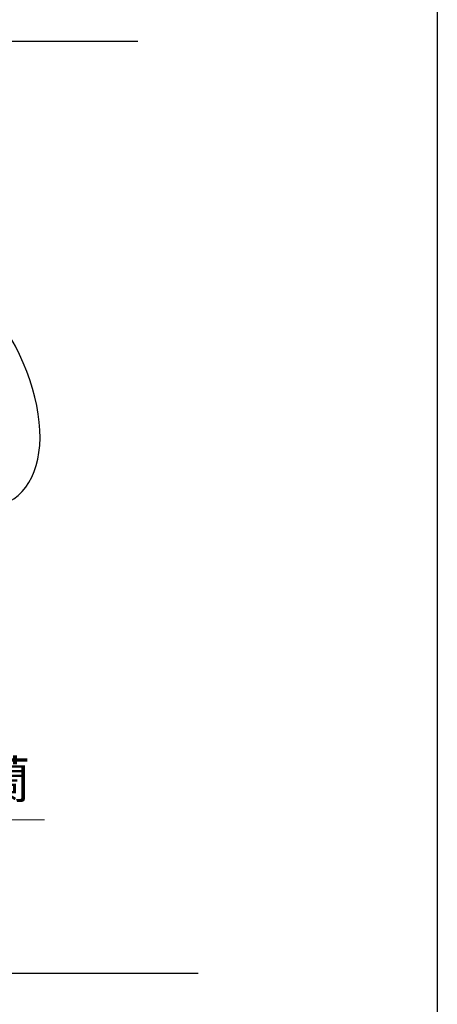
# Model space of a CAD drawing. Header units: inches. Extents: x 0 to 5655, y -2263 to 1330.
# Tile 35 of 231: x 1882 to 2016, y 350 to 665. Entities that reach past the tile are written whole.
import ezdxf

# ---------------------------------------------------------------- set-up
doc = ezdxf.new("R2010")
doc.units = ezdxf.units.IN
doc.header["$MEASUREMENT"] = 0
doc.layers.add('AM_5', color=3, linetype='Continuous', lineweight=15)
doc.layers.add('可見 (ISO)', color=7, linetype='Continuous', lineweight=25)
doc.styles.get("Standard").update_dxf_attribs({"font": 'arial.ttf'})

# ---------------------------------------------------------------- blocks, each defined once
blk = doc.blocks.new('*S738')
at = {"layer": 'AM_5'}
for p, q in [((1842.37, 409.37), (1822.26, 458.47)), ((1916.57, 409.37), (1842.37, 409.37))]:
    blk.add_line(p, q, dxfattribs=at)
at = {"layer": 'AM_5', "linetype": 'Continuous'}
blk.add_trace([(1824.12, 459.23), (1820.41, 457.72), (1817.72, 469.58)], dxfattribs=at)
at = {"layer": 'AM_5', "color": 2, "insert": (1846.54, 414.9), "char_height": 12, "attachment_point": 7}
blk.add_mtext('{\\fPMingLiU|b0|i0|c136|p18;夾爪法蘭}', dxfattribs=at)

msp = doc.modelspace()

# ---------------------------------------------------------------- linework, layer by layer
for p, q in [((1120.107, 658.42), (1920.107, 658.42)), ((1139.383, 360.298), (1939.424, 360.298))]:
    msp.add_line(p, q)
at = {"color": 7}
msp.add_lwpolyline([(1057.969, 1329.753), (2015.938, 1329.753), (2015.938, 0), (1057.969, 0)], close=True, dxfattribs=at)
at = {"layer": '可見 (ISO)'}
msp.add_ellipse((1856.943, 550.452), major_axis=(-22.5, 38.971), ratio=0.5773503, start_param=3.1168974, end_param=6.3078805, dxfattribs=at)

# ---------------------------------------------------------------- block references
at = {"layer": 'AM_5'}
msp.add_blockref('*S738', (-26.421, 0), dxfattribs=at)

doc.saveas('drawing.dxf')
